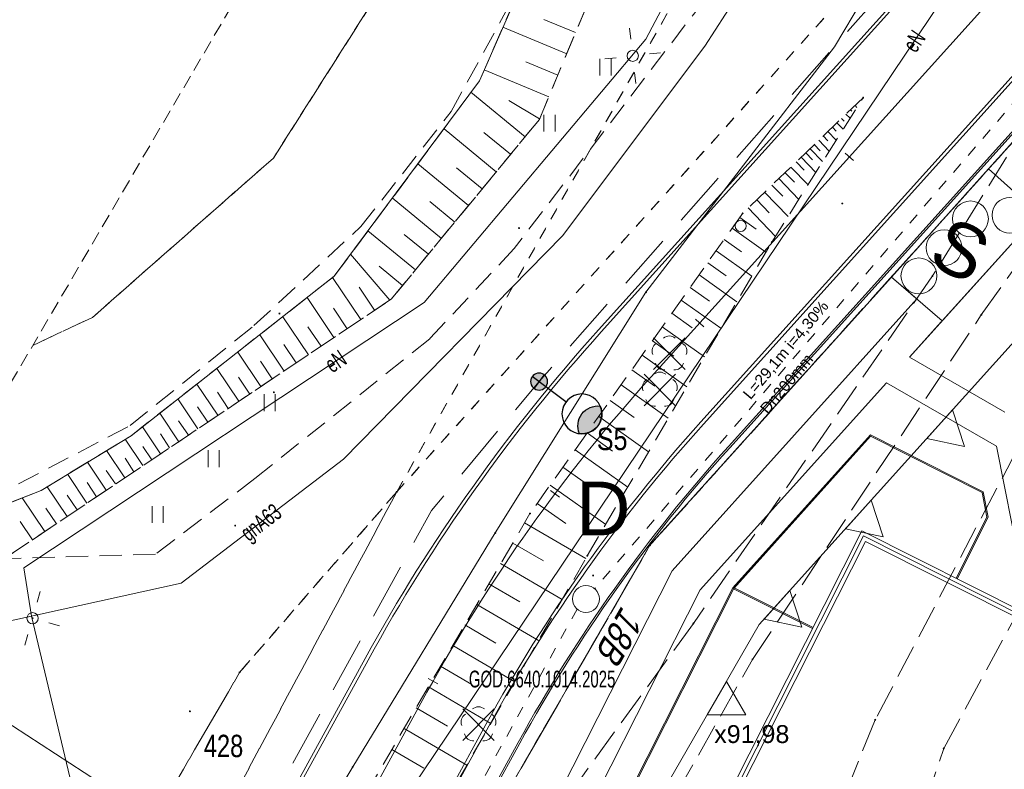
# Model space of a CAD drawing. Header units: metres. Extents: x 6541766 to 6542178, y 5894743 to 5895314.
# Tile 23 of 77: x 6541874 to 6541917, y 5895150 to 5895183. Entities that reach past the tile are written whole.
import ezdxf
from ezdxf.enums import TextEntityAlignment as Align

# ---------------------------------------------------------------- set-up
doc = ezdxf.new("R2010")
doc.units = ezdxf.units.M
for name, pattern in [('0.5_0.5', [1, 0.5, -0.5]), ('1.0_0.5', [1.5, 1, -0.5]), ('1.5_0.5', [2, 1.5, -0.5]), ('2', [0.9, 0.6, -0.3]), ('DASHED', [0.75, 0.5, -0.25]), ('egkk-500', [2, 1.5, -0.5]), ('egug-500', [1, 0.5, -0.5])]:
    doc.linetypes.add(name, pattern=pattern)
for name, color, linetype in [('000 Inne (niezydentyfikowane)', 7, 'Continuous'), ('211-numer działki ewidencyjnej', 7, 'Continuous'), ('217-kontur klasyfikacyjny', 7, 'Continuous'), ('218-kontur użytku gruntowego', 7, 'Continuous'), ('219-działka ewidencyjna', 7, 'Continuous'), ('238-Punkt adresowy', 7, 'Continuous'), ('_dr_krawężnik wystający 15x30', 214, 'Continuous'), ('_rozbiórki', 1, 'Continuous'), ('C-DROGI-SYTUACJA', 7, 'Continuous'), ('inny obiekt sportowy', 7, 'Continuous'), ('jezdnia', 7, 'Continuous'), ('ogrodzenie trwałe', 7, 'Continuous'), ('plac sportowy', 7, 'Continuous'), ('przewód elektroenergetyczny podziemny', 7, 'Continuous'), ('przewód elektroenergetyczny podziemny-Atr1', 7, 'Continuous'), ('przewód gazowy', 7, 'Continuous'), ('przewód gazowy-Atr1', 7, 'Continuous'), ('skarpa nieumocniona', 7, 'Continuous'), ('trawnik', 7, 'Continuous'), ('Zakres', 7, 'Continuous'), ('Zakres-Atr18', 7, 'Continuous')]:
    doc.layers.add(name, color=color, linetype=linetype)
for name, color, linetype, lineweight in [('_dr_obrzeże 8x30', 210, 'Continuous', 30), ('_dr_ścieki kd', 36, 'Continuous', 30), ('A-BALKONY', 7, 'Continuous', 9), ('A-BUDYNKI', 1, 'Continuous', 30), ('A-OPIS', 4, 'Continuous', 20), ('A-OZNACZENIA', 7, 'Continuous', 15), ('A-PZT', 4, 'Continuous', 9), ('A-WIDOK', 8, 'Continuous', 9), ('IE - Kable projektowane', 1, 'DASHED', 20), ('IE - podklad', 8, 'Continuous', 9), ('IE - SŁUP', 1, 'Continuous', 30), ('IE - SŁUP 150W', 1, 'Continuous', 30)]:
    doc.layers.add(name, color=color, linetype=linetype, lineweight=lineweight)
doc.layers.add('A-ZIELŃ - PROJ -B', color=7, linetype='Continuous', lineweight=13, true_color=0x91c200)
doc.styles.add('ARIAL', font='arial.ttf')
doc.styles.add('MtXpl_Arial18', font='arial.ttf', dxfattribs={"height": 0.2})
doc.styles.add('MtXpl_Arial19', font='arial.ttf', dxfattribs={"height": 0.2})
doc.styles.add('MtXpl_Arial45', font='arial.ttf', dxfattribs={"height": 0.2})
doc.styles.add('MtXpl_Arial63', font='arial.ttf', dxfattribs={"height": 0.2})
doc.styles.add('MtXpl_Arial70', font='arial.ttf', dxfattribs={"height": 0.2})
doc.linetypes.add('902-500', pattern='A,3.75,0,[1,ksztalty.shx,S=0.5,R=0,X=0,Y=0],3.75', length=7.5)

# ---------------------------------------------------------------- blocks, each defined once
blk = doc.blocks.new('blok - sanitarne pzt chelmza ng')
at = {"layer": '_dr_ścieki kd', "linetype": '0.5_0.5', "lineweight": 9}
for p, q in [((6542418.155, 5895179.911), (6542399.189, 5895157.884)), ((6542398.406, 5895156.975), (6542384.905, 5895132.556))]:
    blk.add_line(p, q, dxfattribs=at)
at = {"layer": '_dr_ścieki kd', "lineweight": 9}
blk.add_circle((6542398.798, 5895157.429), 0.6, dxfattribs=at)
at = {"layer": '_rozbiórki', "lineweight": 9}
for p, q in [((6542401.823, 5895169.097), (6542403.237, 5895167.683)), ((6542403.237, 5895169.097), (6542401.823, 5895167.683)), ((6542401.393, 5895167.477), (6542402.807, 5895166.063)), ((6542402.807, 5895167.477), (6542401.393, 5895166.063)), ((6542393.293, 5895152.517), (6542394.707, 5895151.103)), ((6542394.707, 5895152.517), (6542393.293, 5895151.103))]:
    blk.add_line(p, q, dxfattribs=at)
at = {"layer": 'przewód elektroenergetyczny podziemny', "color": 1, "linetype": 'Continuous', "lineweight": 9}
for p, q in [((6542401.47, 5895182.45), (6542416.82, 5895211.5)), ((6542389.2, 5895146.27), (6542420.41, 5895192.72)), ((6542391.58, 5895170.69), (6542401.47, 5895182.45)), ((6542373.69, 5895158.82), (6542391.58, 5895170.69)), ((6542374.03, 5895156.66), (6542373.69, 5895158.82)), ((6542376.7, 5895145.43), (6542374.03, 5895156.66)), ((6542366.536, 5895156.059), (6542381.79, 5895146.18))]:
    blk.add_line(p, q, dxfattribs=at)
at = {"layer": 'przewód gazowy', "color": 52, "linetype": 'Continuous', "lineweight": 9}
for p, q in [((6542404.11, 5895182.14), (6542411.1, 5895193.03)), ((6542397.75, 5895173.67), (6542404.11, 5895182.14)), ((6542387.97, 5895163.68), (6542397.75, 5895173.67)), ((6542380.72, 5895158.13), (6542387.97, 5895163.68)), ((6542365.812, 5895154.857), (6542380.72, 5895158.13))]:
    blk.add_line(p, q, dxfattribs=at)
at = {"layer": '_dr_ścieki kd', "linetype": '0.5_0.5', "lineweight": 9}
for s, style, p in [('L=29,1m i=4,30%', 'MtXpl_Arial18', (6542406.15, 5895166.309)), ('Dn200mm', 'MtXpl_Arial19', (6542406.917, 5895165.662))]:
    blk.add_text(s, height=0.5, rotation=49.9893, dxfattribs=dict(at, style=style)).set_placement(p)
at = {"layer": 'przewód elektroenergetyczny podziemny-Atr1', "color": 1, "lineweight": 9, "width": 0.667}
for rotation, p in [(56.103, (6542413.22, 5895182.01)), (56.103, (6542413.22, 5895182.01)), (33.564, (6542387.26, 5895167.82))]:
    blk.add_text('eN', height=0.75, rotation=rotation, dxfattribs=at).set_placement(p, align=Align.MIDDLE_LEFT)
at = {"layer": 'przewód gazowy-Atr1', "color": 40, "lineweight": 9, "width": 0.667}
blk.add_text('gnA63', height=0.75, rotation=37.435, dxfattribs=at).set_placement((6542383.51, 5895160.27), align=Align.MIDDLE_LEFT)
blk = doc.blocks.new('blok - podklad szary rfqfqw')
at = {"color": 8, "lineweight": 9}
for p, q in [((6541917.87, 5895185.315), (6541901.708, 5895167.359)), ((6541891.698, 5895153.257), (6541856.923, 5895089.868))]:
    blk.add_line(p, q, dxfattribs=at)
at = {"color": 8, "linetype": 'Continuous', "lineweight": 9}
for p, q in [((6541900.806, 5895182.455), (6541900.749, 5895182.951)), ((6541901.636, 5895181.794), (6541902.132, 5895181.85)), ((6541899.419, 5895180.829), (6541899.419, 5895181.579)), ((6541900.145, 5895181.625), (6541899.649, 5895181.569)), ((6541899.919, 5895180.829), (6541899.919, 5895181.579)), ((6541900.975, 5895180.964), (6541901.031, 5895180.468)), ((6541896.919, 5895178.329), (6541896.919, 5895179.079)), ((6541897.419, 5895178.329), (6541897.419, 5895179.079)), ((6541884.419, 5895165.829), (6541884.419, 5895166.579)), ((6541884.919, 5895165.829), (6541884.919, 5895166.579)), ((6541881.919, 5895163.329), (6541881.919, 5895164.079)), ((6541882.419, 5895163.329), (6541882.419, 5895164.079)), ((6541879.419, 5895160.829), (6541879.419, 5895161.579)), ((6541879.919, 5895160.829), (6541879.919, 5895161.579)), ((6541874.287, 5895157.29), (6541874.425, 5895157.77)), ((6541874.801, 5895156.362), (6541875.281, 5895156.224)), ((6541873.873, 5895155.848), (6541873.735, 5895155.368))]:
    blk.add_line(p, q, dxfattribs=at)
at = {"color": 8, "linetype": 'ByBlock', "lineweight": 9}
for p, q in [((6541910.749, 5895177.029), (6541910.377, 5895177.364)), ((6541904.059, 5895169.596), (6541903.687, 5895169.931)), ((6541897.616, 5895161.984), (6541897.215, 5895162.284)), ((6541892.191, 5895153.632), (6541891.755, 5895153.876))]:
    blk.add_line(p, q, dxfattribs=at)
at = {"color": 8, "linetype": 'Continuous', "lineweight": 9}
for centre in [(6541900.89, 5895181.71), (6541905.71, 5895174.11), (6541874.08, 5895156.57)]:
    blk.add_circle(centre, 0.25, dxfattribs=at)
for centre, start, end in [((6541902.53, 5895168.79), 49.272, 130.728), ((6541902.15, 5895168.514), 121.308, 202.548), ((6541902.91, 5895168.514), 337.452, 58.692), ((6541902.295, 5895168.066), 193.221, 274.871), ((6541902.765, 5895168.066), 265.129, 346.779), ((6541901.72, 5895166.894), 121.308, 202.548), ((6541902.1, 5895167.17), 49.272, 130.728), ((6541902.48, 5895166.894), 337.452, 58.692), ((6541901.865, 5895166.446), 193.221, 274.871), ((6541902.335, 5895166.446), 265.129, 346.779), ((6541893.62, 5895151.934), 121.308, 202.548), ((6541894, 5895152.21), 49.272, 130.728), ((6541894.38, 5895151.934), 337.452, 58.692), ((6541893.765, 5895151.486), 193.221, 274.871), ((6541894.235, 5895151.486), 265.129, 346.779)]:
    blk.add_arc(centre, 0.4, start, end, dxfattribs=at)
at = {"color": 8, "linetype": 'Continuous', "lineweight": 9, "extrusion": (0, 0, -1)}
for points in [[(-6541911.148, 5895179.808), (-6541911.148, 5895179.872), (-6541911.135, 5895179.84)], [(-6541911.148, 5895179.872), (-6541911.18, 5895179.795), (-6541911.18, 5895179.885)], [(-6541911.148, 5895179.872), (-6541911.148, 5895179.808), (-6541911.18, 5895179.795)], [(-6541911.18, 5895179.885), (-6541911.18, 5895179.795), (-6541911.212, 5895179.808)], [(-6541911.18, 5895179.885), (-6541911.212, 5895179.808), (-6541911.212, 5895179.872)], [(-6541911.212, 5895179.872), (-6541911.212, 5895179.808), (-6541911.225, 5895179.84)], [(-6541910.218, 5895175.078), (-6541910.218, 5895175.142), (-6541910.205, 5895175.11)], [(-6541910.218, 5895175.142), (-6541910.25, 5895175.065), (-6541910.25, 5895175.155)], [(-6541910.218, 5895175.142), (-6541910.218, 5895175.078), (-6541910.25, 5895175.065)], [(-6541910.25, 5895175.155), (-6541910.25, 5895175.065), (-6541910.282, 5895175.078)], [(-6541910.25, 5895175.155), (-6541910.282, 5895175.078), (-6541910.282, 5895175.142)], [(-6541910.282, 5895175.142), (-6541910.282, 5895175.078), (-6541910.295, 5895175.11)], [(-6541905.768, 5895174.638), (-6541905.768, 5895174.702), (-6541905.755, 5895174.67)], [(-6541905.768, 5895174.702), (-6541905.8, 5895174.625), (-6541905.8, 5895174.715)], [(-6541905.768, 5895174.702), (-6541905.768, 5895174.638), (-6541905.8, 5895174.625)], [(-6541905.8, 5895174.715), (-6541905.8, 5895174.625), (-6541905.832, 5895174.638)], [(-6541905.8, 5895174.715), (-6541905.832, 5895174.638), (-6541905.832, 5895174.702)], [(-6541905.832, 5895174.702), (-6541905.832, 5895174.638), (-6541905.845, 5895174.67)], [(-6541895.778, 5895173.978), (-6541895.778, 5895174.042), (-6541895.765, 5895174.01)], [(-6541895.778, 5895174.042), (-6541895.81, 5895173.965), (-6541895.81, 5895174.055)], [(-6541895.778, 5895174.042), (-6541895.778, 5895173.978), (-6541895.81, 5895173.965)], [(-6541895.81, 5895174.055), (-6541895.81, 5895173.965), (-6541895.842, 5895173.978)], [(-6541895.81, 5895174.055), (-6541895.842, 5895173.978), (-6541895.842, 5895174.042)], [(-6541895.842, 5895174.042), (-6541895.842, 5895173.978), (-6541895.855, 5895174.01)], [(-6541907.068, 5895173.348), (-6541907.068, 5895173.412), (-6541907.055, 5895173.38)], [(-6541907.068, 5895173.412), (-6541907.1, 5895173.335), (-6541907.1, 5895173.425)], [(-6541907.068, 5895173.412), (-6541907.068, 5895173.348), (-6541907.1, 5895173.335)], [(-6541907.1, 5895173.425), (-6541907.1, 5895173.335), (-6541907.132, 5895173.348)], [(-6541907.1, 5895173.425), (-6541907.132, 5895173.348), (-6541907.132, 5895173.412)], [(-6541907.132, 5895173.412), (-6541907.132, 5895173.348), (-6541907.145, 5895173.38)], [(-6541914.248, 5895171.838), (-6541914.248, 5895171.902), (-6541914.235, 5895171.87)], [(-6541914.248, 5895171.902), (-6541914.28, 5895171.825), (-6541914.28, 5895171.915)], [(-6541914.248, 5895171.902), (-6541914.248, 5895171.838), (-6541914.28, 5895171.825)], [(-6541914.28, 5895171.915), (-6541914.28, 5895171.825), (-6541914.312, 5895171.838)], [(-6541914.28, 5895171.915), (-6541914.312, 5895171.838), (-6541914.312, 5895171.902)], [(-6541914.312, 5895171.902), (-6541914.312, 5895171.838), (-6541914.325, 5895171.87)], [(-6541901.448, 5895171.108), (-6541901.448, 5895171.172), (-6541901.435, 5895171.14)], [(-6541901.448, 5895171.172), (-6541901.48, 5895171.095), (-6541901.48, 5895171.185)], [(-6541901.448, 5895171.172), (-6541901.448, 5895171.108), (-6541901.48, 5895171.095)], [(-6541901.48, 5895171.185), (-6541901.48, 5895171.095), (-6541901.512, 5895171.108)], [(-6541901.48, 5895171.185), (-6541901.512, 5895171.108), (-6541901.512, 5895171.172)], [(-6541901.512, 5895171.172), (-6541901.512, 5895171.108), (-6541901.525, 5895171.14)], [(-6541885.078, 5895170.158), (-6541885.078, 5895170.222), (-6541885.065, 5895170.19)], [(-6541885.078, 5895170.222), (-6541885.11, 5895170.145), (-6541885.11, 5895170.235)], [(-6541885.078, 5895170.222), (-6541885.078, 5895170.158), (-6541885.11, 5895170.145)], [(-6541885.11, 5895170.235), (-6541885.11, 5895170.145), (-6541885.142, 5895170.158)], [(-6541885.11, 5895170.235), (-6541885.142, 5895170.158), (-6541885.142, 5895170.222)], [(-6541885.142, 5895170.222), (-6541885.142, 5895170.158), (-6541885.155, 5895170.19)], [(-6541916.428, 5895170.098), (-6541916.428, 5895170.162), (-6541916.415, 5895170.13)], [(-6541916.428, 5895170.162), (-6541916.46, 5895170.085), (-6541916.46, 5895170.175)], [(-6541916.428, 5895170.162), (-6541916.428, 5895170.098), (-6541916.46, 5895170.085)], [(-6541916.46, 5895170.175), (-6541916.46, 5895170.085), (-6541916.492, 5895170.098)], [(-6541916.46, 5895170.175), (-6541916.492, 5895170.098), (-6541916.492, 5895170.162)], [(-6541916.492, 5895170.162), (-6541916.492, 5895170.098), (-6541916.505, 5895170.13)], [(-6541902.495, 5895168.355), (-6541902.495, 5895168.425), (-6541902.48, 5895168.39)], [(-6541902.495, 5895168.425), (-6541902.53, 5895168.34), (-6541902.53, 5895168.44)], [(-6541902.495, 5895168.425), (-6541902.495, 5895168.355), (-6541902.53, 5895168.34)], [(-6541902.53, 5895168.44), (-6541902.53, 5895168.34), (-6541902.565, 5895168.355)], [(-6541902.53, 5895168.44), (-6541902.565, 5895168.355), (-6541902.565, 5895168.425)], [(-6541902.565, 5895168.425), (-6541902.565, 5895168.355), (-6541902.58, 5895168.39)], [(-6541902.065, 5895166.735), (-6541902.065, 5895166.805), (-6541902.05, 5895166.77)], [(-6541902.065, 5895166.805), (-6541902.1, 5895166.72), (-6541902.1, 5895166.82)], [(-6541902.065, 5895166.805), (-6541902.065, 5895166.735), (-6541902.1, 5895166.72)], [(-6541902.1, 5895166.82), (-6541902.1, 5895166.72), (-6541902.135, 5895166.735)], [(-6541902.1, 5895166.82), (-6541902.135, 5895166.735), (-6541902.135, 5895166.805)], [(-6541902.135, 5895166.805), (-6541902.135, 5895166.735), (-6541902.15, 5895166.77)], [(-6541884.828, 5895166.638), (-6541884.828, 5895166.702), (-6541884.815, 5895166.67)], [(-6541884.828, 5895166.702), (-6541884.86, 5895166.625), (-6541884.86, 5895166.715)], [(-6541884.828, 5895166.702), (-6541884.828, 5895166.638), (-6541884.86, 5895166.625)], [(-6541884.86, 5895166.715), (-6541884.86, 5895166.625), (-6541884.892, 5895166.638)], [(-6541884.86, 5895166.715), (-6541884.892, 5895166.638), (-6541884.892, 5895166.702)], [(-6541884.892, 5895166.702), (-6541884.892, 5895166.638), (-6541884.905, 5895166.67)], [(-6541890.318, 5895162.188), (-6541890.318, 5895162.252), (-6541890.305, 5895162.22)], [(-6541890.318, 5895162.252), (-6541890.35, 5895162.175), (-6541890.35, 5895162.265)], [(-6541890.318, 5895162.252), (-6541890.318, 5895162.188), (-6541890.35, 5895162.175)], [(-6541890.35, 5895162.265), (-6541890.35, 5895162.175), (-6541890.382, 5895162.188)], [(-6541890.35, 5895162.265), (-6541890.382, 5895162.188), (-6541890.382, 5895162.252)], [(-6541890.382, 5895162.252), (-6541890.382, 5895162.188), (-6541890.395, 5895162.22)], [(-6541896.268, 5895161.218), (-6541896.268, 5895161.282), (-6541896.255, 5895161.25)], [(-6541896.268, 5895161.282), (-6541896.3, 5895161.205), (-6541896.3, 5895161.295)], [(-6541896.268, 5895161.282), (-6541896.268, 5895161.218), (-6541896.3, 5895161.205)], [(-6541896.3, 5895161.295), (-6541896.3, 5895161.205), (-6541896.332, 5895161.218)], [(-6541896.3, 5895161.295), (-6541896.332, 5895161.218), (-6541896.332, 5895161.282)], [(-6541896.332, 5895161.282), (-6541896.332, 5895161.218), (-6541896.345, 5895161.25)], [(-6541883.098, 5895160.678), (-6541883.098, 5895160.742), (-6541883.085, 5895160.71)], [(-6541883.098, 5895160.742), (-6541883.13, 5895160.665), (-6541883.13, 5895160.755)], [(-6541883.098, 5895160.742), (-6541883.098, 5895160.678), (-6541883.13, 5895160.665)], [(-6541883.13, 5895160.755), (-6541883.13, 5895160.665), (-6541883.162, 5895160.678)], [(-6541883.13, 5895160.755), (-6541883.162, 5895160.678), (-6541883.162, 5895160.742)], [(-6541883.162, 5895160.742), (-6541883.162, 5895160.678), (-6541883.175, 5895160.71)], [(-6541894.718, 5895160.348), (-6541894.718, 5895160.412), (-6541894.705, 5895160.38)], [(-6541894.718, 5895160.412), (-6541894.75, 5895160.335), (-6541894.75, 5895160.425)], [(-6541894.718, 5895160.412), (-6541894.718, 5895160.348), (-6541894.75, 5895160.335)], [(-6541894.75, 5895160.425), (-6541894.75, 5895160.335), (-6541894.782, 5895160.348)], [(-6541894.75, 5895160.425), (-6541894.782, 5895160.348), (-6541894.782, 5895160.412)], [(-6541894.782, 5895160.412), (-6541894.782, 5895160.348), (-6541894.795, 5895160.38)], [(-6541901.628, 5895159.798), (-6541901.628, 5895159.862), (-6541901.615, 5895159.83)], [(-6541901.628, 5895159.862), (-6541901.66, 5895159.785), (-6541901.66, 5895159.875)], [(-6541901.628, 5895159.862), (-6541901.628, 5895159.798), (-6541901.66, 5895159.785)], [(-6541901.66, 5895159.875), (-6541901.66, 5895159.785), (-6541901.692, 5895159.798)], [(-6541901.66, 5895159.875), (-6541901.692, 5895159.798), (-6541901.692, 5895159.862)], [(-6541901.692, 5895159.862), (-6541901.692, 5895159.798), (-6541901.705, 5895159.83)], [(-6541898.828, 5895159.328), (-6541898.828, 5895159.392), (-6541898.815, 5895159.36)], [(-6541898.828, 5895159.392), (-6541898.86, 5895159.315), (-6541898.86, 5895159.405)], [(-6541898.828, 5895159.392), (-6541898.828, 5895159.328), (-6541898.86, 5895159.315)], [(-6541898.86, 5895159.405), (-6541898.86, 5895159.315), (-6541898.892, 5895159.328)], [(-6541898.86, 5895159.405), (-6541898.892, 5895159.328), (-6541898.892, 5895159.392)], [(-6541898.892, 5895159.392), (-6541898.892, 5895159.328), (-6541898.905, 5895159.36)], [(-6541899.088, 5895158.448), (-6541899.088, 5895158.512), (-6541899.075, 5895158.48)], [(-6541899.088, 5895158.512), (-6541899.12, 5895158.435), (-6541899.12, 5895158.525)], [(-6541899.088, 5895158.512), (-6541899.088, 5895158.448), (-6541899.12, 5895158.435)], [(-6541899.12, 5895158.525), (-6541899.12, 5895158.435), (-6541899.152, 5895158.448)], [(-6541899.12, 5895158.525), (-6541899.152, 5895158.448), (-6541899.152, 5895158.512)], [(-6541899.152, 5895158.512), (-6541899.152, 5895158.448), (-6541899.165, 5895158.48)], [(-6541874.048, 5895156.538), (-6541874.048, 5895156.602), (-6541874.035, 5895156.57)], [(-6541874.048, 5895156.602), (-6541874.08, 5895156.525), (-6541874.08, 5895156.615)], [(-6541874.048, 5895156.602), (-6541874.048, 5895156.538), (-6541874.08, 5895156.525)], [(-6541874.08, 5895156.615), (-6541874.08, 5895156.525), (-6541874.112, 5895156.538)], [(-6541874.08, 5895156.615), (-6541874.112, 5895156.538), (-6541874.112, 5895156.602)], [(-6541874.112, 5895156.602), (-6541874.112, 5895156.538), (-6541874.125, 5895156.57)], [(-6541903.568, 5895156.308), (-6541903.568, 5895156.372), (-6541903.555, 5895156.34)], [(-6541903.568, 5895156.372), (-6541903.6, 5895156.295), (-6541903.6, 5895156.385)], [(-6541903.568, 5895156.372), (-6541903.568, 5895156.308), (-6541903.6, 5895156.295)], [(-6541903.6, 5895156.385), (-6541903.6, 5895156.295), (-6541903.632, 5895156.308)], [(-6541903.6, 5895156.385), (-6541903.632, 5895156.308), (-6541903.632, 5895156.372)], [(-6541903.632, 5895156.372), (-6541903.632, 5895156.308), (-6541903.645, 5895156.34)], [(-6541906.208, 5895154.698), (-6541906.208, 5895154.762), (-6541906.195, 5895154.73)], [(-6541906.208, 5895154.762), (-6541906.24, 5895154.685), (-6541906.24, 5895154.775)], [(-6541906.208, 5895154.762), (-6541906.208, 5895154.698), (-6541906.24, 5895154.685)], [(-6541906.24, 5895154.775), (-6541906.24, 5895154.685), (-6541906.272, 5895154.698)], [(-6541906.24, 5895154.775), (-6541906.272, 5895154.698), (-6541906.272, 5895154.762)], [(-6541906.272, 5895154.762), (-6541906.272, 5895154.698), (-6541906.285, 5895154.73)], [(-6541883.298, 5895154.118), (-6541883.298, 5895154.182), (-6541883.285, 5895154.15)], [(-6541883.298, 5895154.182), (-6541883.33, 5895154.105), (-6541883.33, 5895154.195)], [(-6541883.298, 5895154.182), (-6541883.298, 5895154.118), (-6541883.33, 5895154.105)], [(-6541883.33, 5895154.195), (-6541883.33, 5895154.105), (-6541883.362, 5895154.118)], [(-6541883.33, 5895154.195), (-6541883.362, 5895154.118), (-6541883.362, 5895154.182)], [(-6541883.362, 5895154.182), (-6541883.362, 5895154.118), (-6541883.375, 5895154.15)], [(-6541881.078, 5895152.378), (-6541881.078, 5895152.442), (-6541881.065, 5895152.41)], [(-6541881.078, 5895152.442), (-6541881.11, 5895152.365), (-6541881.11, 5895152.455)], [(-6541881.078, 5895152.442), (-6541881.078, 5895152.378), (-6541881.11, 5895152.365)], [(-6541881.11, 5895152.455), (-6541881.11, 5895152.365), (-6541881.142, 5895152.378)], [(-6541881.11, 5895152.455), (-6541881.142, 5895152.378), (-6541881.142, 5895152.442)], [(-6541881.142, 5895152.442), (-6541881.142, 5895152.378), (-6541881.155, 5895152.41)], [(-6541893.965, 5895151.775), (-6541893.965, 5895151.845), (-6541893.95, 5895151.81)], [(-6541893.965, 5895151.845), (-6541894, 5895151.76), (-6541894, 5895151.86)], [(-6541893.965, 5895151.845), (-6541893.965, 5895151.775), (-6541894, 5895151.76)], [(-6541894, 5895151.86), (-6541894, 5895151.76), (-6541894.035, 5895151.775)], [(-6541894, 5895151.86), (-6541894.035, 5895151.775), (-6541894.035, 5895151.845)], [(-6541894.035, 5895151.845), (-6541894.035, 5895151.775), (-6541894.05, 5895151.81)], [(-6541911.688, 5895151.998), (-6541911.688, 5895152.062), (-6541911.675, 5895152.03)], [(-6541911.688, 5895152.062), (-6541911.72, 5895151.985), (-6541911.72, 5895152.075)], [(-6541911.688, 5895152.062), (-6541911.688, 5895151.998), (-6541911.72, 5895151.985)], [(-6541911.72, 5895152.075), (-6541911.72, 5895151.985), (-6541911.752, 5895151.998)], [(-6541911.72, 5895152.075), (-6541911.752, 5895151.998), (-6541911.752, 5895152.062)], [(-6541911.752, 5895152.062), (-6541911.752, 5895151.998), (-6541911.765, 5895152.03)], [(-6541914.748, 5895150.718), (-6541914.748, 5895150.782), (-6541914.735, 5895150.75)], [(-6541914.748, 5895150.782), (-6541914.78, 5895150.705), (-6541914.78, 5895150.795)], [(-6541914.748, 5895150.782), (-6541914.748, 5895150.718), (-6541914.78, 5895150.705)], [(-6541914.78, 5895150.795), (-6541914.78, 5895150.705), (-6541914.812, 5895150.718)], [(-6541914.78, 5895150.795), (-6541914.812, 5895150.718), (-6541914.812, 5895150.782)], [(-6541914.812, 5895150.782), (-6541914.812, 5895150.718), (-6541914.825, 5895150.75)], [(-6541888.348, 5895149.888), (-6541888.348, 5895149.952), (-6541888.335, 5895149.92)], [(-6541888.348, 5895149.952), (-6541888.38, 5895149.875), (-6541888.38, 5895149.965)], [(-6541888.348, 5895149.952), (-6541888.348, 5895149.888), (-6541888.38, 5895149.875)], [(-6541888.38, 5895149.965), (-6541888.38, 5895149.875), (-6541888.412, 5895149.888)], [(-6541888.38, 5895149.965), (-6541888.412, 5895149.888), (-6541888.412, 5895149.952)], [(-6541888.412, 5895149.952), (-6541888.412, 5895149.888), (-6541888.425, 5895149.92)]]:
    blk.add_solid(points, dxfattribs=at)
at = {"layer": '000 Inne (niezydentyfikowane)', "color": 8, "linetype": 'Continuous', "lineweight": 9}
for p, q in [((6541898.34, 5895182.75), (6541896.92, 5895183.34)), ((6541897.94, 5895181.8), (6541895.09, 5895182.99)), ((6541897.54, 5895180.84), (6541896.11, 5895181.44)), ((6541897.14, 5895179.87), (6541894.25, 5895181.08)), ((6541896.08, 5895178.09), (6541893.66, 5895180.08)), ((6541896.73, 5895178.9), (6541895.36, 5895179.71)), ((6541910.41, 5895179.1), (6541910.6, 5895178.92)), ((6541910.62, 5895179.3), (6541910.68, 5895179.23)), ((6541910.82, 5895179.49), (6541910.9, 5895179.4)), ((6541910.01, 5895178.72), (6541910.29, 5895178.43)), ((6541910.21, 5895178.91), (6541910.33, 5895178.79)), ((6541894.79, 5895176.53), (6541892.46, 5895178.45)), ((6541895.43, 5895177.31), (6541894.24, 5895178.28)), ((6541909.6, 5895178.33), (6541909.98, 5895177.94)), ((6541909.81, 5895178.52), (6541909.97, 5895178.35)), ((6541909.2, 5895177.94), (6541909.67, 5895177.45)), ((6541909.4, 5895178.13), (6541909.61, 5895177.91)), ((6541908.62, 5895177.38), (6541908.92, 5895177.06)), ((6541908.81, 5895177.56), (6541909.37, 5895176.98)), ((6541909, 5895177.74), (6541909.26, 5895177.47)), ((6541893.55, 5895175.02), (6541891.29, 5895176.88)), ((6541908.19, 5895176.97), (6541908.55, 5895176.6)), ((6541908.41, 5895177.18), (6541909.07, 5895176.5)), ((6541894.17, 5895175.77), (6541893.02, 5895176.71)), ((6541907.69, 5895176.49), (6541908.11, 5895176.06)), ((6541907.95, 5895176.74), (6541908.72, 5895175.94)), ((6541907.41, 5895176.22), (6541908.31, 5895175.29)), ((6541906.78, 5895175.61), (6541907.83, 5895174.53)), ((6541907.11, 5895175.93), (6541907.59, 5895175.43)), ((6541892.34, 5895173.55), (6541890.15, 5895175.36)), ((6541892.94, 5895174.28), (6541891.83, 5895175.2)), ((6541906.43, 5895175.27), (6541906.99, 5895174.69)), ((6541906.05, 5895174.91), (6541907.26, 5895173.64)), ((6541905.67, 5895174.48), (6541906.4, 5895173.96)), ((6541891.18, 5895172.14), (6541889.06, 5895173.88)), ((6541905.33, 5895174), (6541906.84, 5895172.93)), ((6541891.76, 5895172.84), (6541890.68, 5895173.73)), ((6541904.97, 5895173.5), (6541905.75, 5895172.95)), ((6541904.61, 5895172.99), (6541906.21, 5895171.86)), ((6541890.04, 5895170.79), (6541888.29, 5895172.85)), ((6541890.61, 5895171.45), (6541889.57, 5895172.31)), ((6541904.24, 5895172.46), (6541905.06, 5895171.88)), ((6541888.74, 5895169.92), (6541887.48, 5895171.8)), ((6541903.85, 5895171.92), (6541905.54, 5895170.72)), ((6541889.36, 5895170.34), (6541888.67, 5895171.37)), ((6541903.46, 5895171.36), (6541904.32, 5895170.75)), ((6541887.54, 5895169.12), (6541886.34, 5895170.91)), ((6541903.05, 5895170.79), (6541904.83, 5895169.53)), ((6541888.14, 5895169.51), (6541887.52, 5895170.43)), ((6541886.4, 5895168.35), (6541885.26, 5895170.05)), ((6541902.64, 5895170.2), (6541903.55, 5895169.55)), ((6541886.97, 5895168.73), (6541886.38, 5895169.6)), ((6541902.21, 5895169.59), (6541904.09, 5895168.26)), ((6541885.32, 5895167.62), (6541884.23, 5895169.24)), ((6541901.77, 5895168.97), (6541902.73, 5895168.29)), ((6541885.85, 5895167.98), (6541885.3, 5895168.81)), ((6541884.28, 5895166.93), (6541883.25, 5895168.47)), ((6541901.31, 5895168.33), (6541903.3, 5895166.92)), ((6541883.3, 5895166.27), (6541882.31, 5895167.74)), ((6541884.79, 5895167.27), (6541884.26, 5895168.06)), ((6541900.85, 5895167.67), (6541901.87, 5895166.95)), ((6541883.79, 5895166.59), (6541883.28, 5895167.35)), ((6541882.36, 5895165.64), (6541881.42, 5895167.04)), ((6541900.37, 5895167), (6541902.47, 5895165.51)), ((6541881.47, 5895165.04), (6541880.57, 5895166.37)), ((6541882.82, 5895165.95), (6541882.34, 5895166.67)), ((6541881.91, 5895165.33), (6541881.45, 5895166.02)), ((6541899.88, 5895166.3), (6541900.96, 5895165.54)), ((6541880.61, 5895164.46), (6541879.76, 5895165.74)), ((6541899.37, 5895165.59), (6541901.59, 5895164.01)), ((6541879.8, 5895163.92), (6541878.99, 5895165.13)), ((6541881.04, 5895164.75), (6541880.6, 5895165.4)), ((6541879.01, 5895163.39), (6541878.22, 5895164.57)), ((6541880.2, 5895164.19), (6541879.79, 5895164.81)), ((6541898.85, 5895164.85), (6541899.99, 5895164.04)), ((6541879.41, 5895163.65), (6541879.01, 5895164.24)), ((6541878.2, 5895162.84), (6541877.39, 5895164.06)), ((6541878.61, 5895163.12), (6541878.21, 5895163.72)), ((6541898.32, 5895164.1), (6541900.67, 5895162.43)), ((6541877.37, 5895162.29), (6541876.53, 5895163.54)), ((6541897.77, 5895163.32), (6541898.97, 5895162.47)), ((6541876.51, 5895161.71), (6541875.65, 5895163)), ((6541877.79, 5895162.57), (6541877.37, 5895163.18)), ((6541875.62, 5895161.11), (6541874.73, 5895162.44)), ((6541876.94, 5895162), (6541876.52, 5895162.63)), ((6541897.2, 5895162.52), (6541899.69, 5895160.76)), ((6541874.63, 5895160.45), (6541873.62, 5895161.95)), ((6541876.07, 5895161.41), (6541875.63, 5895162.07)), ((6541875.15, 5895160.79), (6541874.68, 5895161.49)), ((6541896.62, 5895161.7), (6541897.9, 5895160.8)), ((6541874.08, 5895160.07), (6541873.53, 5895160.89)), ((6541896.06, 5895160.84), (6541898.79, 5895159.24)), ((6541895.53, 5895159.93), (6541896.9, 5895159.13)), ((6541894.99, 5895159.02), (6541897.74, 5895157.41)), ((6541894.46, 5895158.1), (6541895.84, 5895157.3)), ((6541893.92, 5895157.19), (6541896.68, 5895155.57)), ((6541893.39, 5895156.27), (6541894.77, 5895155.46)), ((6541892.85, 5895155.35), (6541895.62, 5895153.72)), ((6541892.31, 5895154.42), (6541893.7, 5895153.61)), ((6541891.76, 5895153.5), (6541894.55, 5895151.87)), ((6541891.22, 5895152.57), (6541892.62, 5895151.75)), ((6541890.68, 5895151.64), (6541893.48, 5895150)), ((6541890.13, 5895150.7), (6541891.56, 5895149.87))]:
    blk.add_line(p, q, dxfattribs=at)
at = {"layer": '217-kontur klasyfikacyjny', "color": 8, "linetype": 'egkk-500', "lineweight": 9}
for p, q in [((6541921.87, 5895182.31), (6541901.66, 5895159.83)), ((6541901.66, 5895159.83), (6541885.03, 5895131.05))]:
    blk.add_line(p, q, dxfattribs=at)
at = {"layer": '218-kontur użytku gruntowego', "color": 8, "linetype": 'egug-500', "lineweight": 9}
for p, q in [((6541890.35, 5895162.22), (6541918.16, 5895211.46)), ((6541918.16, 5895211.46), (6541890.35, 5895162.22)), ((6541909.41, 5895183.37), (6541890.35, 5895162.22)), ((6541890.35, 5895162.22), (6541909.41, 5895183.37)), ((6541901.66, 5895159.83), (6541921.87, 5895182.31)), ((6541921.87, 5895182.31), (6541901.66, 5895159.83)), ((6541890.35, 5895162.22), (6541881.39, 5895145.46)), ((6541881.39, 5895145.46), (6541890.35, 5895162.22)), ((6541883.33, 5895154.15), (6541890.35, 5895162.22)), ((6541890.35, 5895162.22), (6541883.33, 5895154.15)), ((6541885.03, 5895131.05), (6541901.66, 5895159.83)), ((6541901.66, 5895159.83), (6541885.03, 5895131.05)), ((6541879.31, 5895147.23), (6541883.33, 5895154.15)), ((6541883.33, 5895154.15), (6541879.31, 5895147.23))]:
    blk.add_line(p, q, dxfattribs=at)
at = {"layer": '219-działka ewidencyjna', "color": 8, "linetype": '0.5_0.5', "lineweight": 9}
for p, q in [((6541918.16, 5895211.46), (6541890.35, 5895162.22)), ((6541890.35, 5895162.22), (6541913.87, 5895188.32)), ((6541901.66, 5895159.83), (6541921.87, 5895182.31)), ((6541890.35, 5895162.22), (6541881.39, 5895145.46)), ((6541890.35, 5895162.22), (6541883.33, 5895154.15)), ((6541885.03, 5895131.05), (6541901.66, 5895159.83)), ((6541883.33, 5895154.15), (6541879.31, 5895147.23))]:
    blk.add_line(p, q, dxfattribs=at)
at = {"layer": '_dr_krawężnik wystający 15x30', "color": 8, "lineweight": 9}
for p, q in [((6541915.424, 5895187.306), (6541899.367, 5895169.466)), ((6541915.54, 5895187.211), (6541899.478, 5895169.366)), ((6541903.938, 5895165.352), (6541920.2, 5895183.419)), ((6541904.049, 5895165.251), (6541920.316, 5895183.324)), ((6541888.937, 5895154.772), (6541854.23, 5895091.508)), ((6541889.068, 5895154.7), (6541854.358, 5895091.43)), ((6541859.488, 5895088.307), (6541894.328, 5895151.814)), ((6541894.328, 5895151.814), (6541894.328, 5895151.814)), ((6541859.617, 5895088.229), (6541894.46, 5895151.742))]:
    blk.add_line(p, q, dxfattribs=at)
for radius in [78.15, 78, 72, 71.85]:
    blk.add_arc((6541957.453, 5895117.184), radius, 138.01071, 151.25096, dxfattribs=at)
at = {"layer": '_dr_obrzeże 8x30', "color": 8, "lineweight": 9}
for p, q in [((6541905.164, 5895164.248), (6541921.481, 5895182.376)), ((6541905.224, 5895164.194), (6541921.543, 5895182.326)), ((6541860.899, 5895087.448), (6541895.775, 5895151.021)), ((6541860.968, 5895087.406), (6541895.845, 5895150.982))]:
    blk.add_line(p, q, dxfattribs=at)
for radius in [70.35, 70.27]:
    blk.add_arc((6541957.453, 5895117.184), radius, 138.01071, 151.25096, dxfattribs=at)
at = {"layer": 'A-BALKONY', "color": 8, "lineweight": 9}
for p, q in [((6541905.361, 5895157.93), (6541911.506, 5895164.765)), ((6541905.403, 5895157.901), (6541911.517, 5895164.703)), ((6541911.506, 5895164.765), (6541916.541, 5895162.225)), ((6541911.517, 5895164.703), (6541916.497, 5895162.191)), ((6541916.497, 5895162.191), (6541916.712, 5895161.094)), ((6541916.541, 5895162.225), (6541916.765, 5895161.087)), ((6541916.712, 5895161.094), (6541915.331, 5895158.355)), ((6541916.765, 5895161.087), (6541915.376, 5895158.333)), ((6541900.114, 5895147.528), (6541905.361, 5895157.93)), ((6541900.181, 5895147.55), (6541905.403, 5895157.901)), ((6541908.921, 5895156.106), (6541905.394, 5895157.885)), ((6541908.943, 5895156.151), (6541905.424, 5895157.926))]:
    blk.add_line(p, q, dxfattribs=at)
at = {"layer": 'A-BUDYNKI', "color": 8, "lineweight": 9}
for p, q in [((6541916.786, 5895176.655), (6541912.441, 5895171.821)), ((6541919.017, 5895174.649), (6541916.786, 5895176.655)), ((6541914.716, 5895169.866), (6541919.017, 5895174.649)), ((6541912.441, 5895171.821), (6541914.716, 5895169.866)), ((6541905.037, 5895148.406), (6541911.126, 5895160.477)), ((6541905.265, 5895148.481), (6541911.201, 5895160.248)), ((6541911.126, 5895160.477), (6541920.947, 5895155.523)), ((6541911.201, 5895160.248), (6541921.022, 5895155.294)), ((6541905.507, 5895148.561), (6541911.28, 5895160.006)), ((6541911.28, 5895160.006), (6541921.102, 5895155.052))]:
    blk.add_line(p, q, dxfattribs=at)
at = {"layer": 'A-OZNACZENIA', "color": 8, "linetype": 'DASHED', "lineweight": 9, "ltscale": 5}
for p, q in [((6541901.66, 5895159.83), (6541921.87, 5895182.31)), ((6541885.03, 5895131.05), (6541901.66, 5895159.83))]:
    blk.add_line(p, q, dxfattribs=at)
at = {"layer": 'A-OZNACZENIA', "color": 8, "lineweight": 9}
for p, q in [((6541906.541, 5895156.285), (6541926.508, 5895178.494)), ((6541906.541, 5895156.285), (6541926.508, 5895178.494)), ((6541890.274, 5895128.132), (6541906.541, 5895156.285)), ((6541890.274, 5895128.132), (6541906.541, 5895156.285))]:
    blk.add_line(p, q, dxfattribs=at)
for points in [[(6541915.712, 5895164.252), (6541914.025, 5895164.609), (6541915.178, 5895165.892)], [(6541912.077, 5895160.21), (6541910.391, 5895160.567), (6541911.543, 5895161.849)], [(6541908.443, 5895156.167), (6541906.756, 5895156.524), (6541907.909, 5895157.807)], [(6541905.934, 5895152.25), (6541904.21, 5895152.251), (6541905.073, 5895153.743)]]:
    blk.add_lwpolyline(points, close=True, dxfattribs=at)
at = {"layer": 'A-PZT', "color": 8, "lineweight": 9}
for p, q in [((6541902.657, 5895158.695), (6541913.578, 5895170.844)), ((6541914.672, 5895169.816), (6541913.249, 5895168.234)), ((6541913.249, 5895168.234), (6541917.505, 5895165.787)), ((6541903.905, 5895157.84), (6541912.224, 5895167.093)), ((6541912.224, 5895167.093), (6541917.144, 5895164.265)), ((6541917.144, 5895164.265), (6541918.193, 5895158.928)), ((6541896.417, 5895146.375), (6541902.657, 5895158.695)), ((6541897.755, 5895145.697), (6541903.905, 5895157.84))]:
    blk.add_line(p, q, dxfattribs=at)
at = {"layer": 'A-WIDOK', "color": 8, "lineweight": 9}
for centre in [(6541915.974, 5895174.422), (6541917.74, 5895174.584), (6541914.798, 5895173.134), (6541913.672, 5895171.874)]:
    blk.add_circle(centre, 0.8, dxfattribs=at)
at = {"layer": 'A-ZIELŃ - PROJ -B', "color": 8, "lineweight": 9}
for p, q in [((6541916.786, 5895176.655), (6541921.87, 5895182.31)), ((6541919.017, 5895174.649), (6541916.786, 5895176.655)), ((6541913.249, 5895168.234), (6541919.017, 5895174.649)), ((6541912.441, 5895171.821), (6541901.66, 5895159.83)), ((6541913.578, 5895170.844), (6541912.441, 5895171.821)), ((6541902.657, 5895158.695), (6541913.578, 5895170.844)), ((6541917.505, 5895165.787), (6541913.249, 5895168.234)), ((6541912.224, 5895167.093), (6541903.905, 5895157.84)), ((6541917.144, 5895164.265), (6541912.224, 5895167.093)), ((6541918.193, 5895158.928), (6541917.144, 5895164.265)), ((6541905.037, 5895148.406), (6541911.126, 5895160.477)), ((6541911.126, 5895160.477), (6541920.947, 5895155.523)), ((6541901.66, 5895159.83), (6541894.456, 5895147.363)), ((6541896.417, 5895146.375), (6541902.657, 5895158.695)), ((6541903.905, 5895157.84), (6541897.756, 5895145.699))]:
    blk.add_line(p, q, dxfattribs=at)
at = {"layer": 'C-DROGI-SYTUACJA', "color": 8, "lineweight": 9}
blk.add_lwpolyline([(6541901.708, 5895167.359, 0.057836), (6541891.698, 5895153.257)], format="xyb", dxfattribs=at)
at = {"layer": 'inny obiekt sportowy', "color": 8, "linetype": '1.0_0.5', "lineweight": 9}
for p, q in [((6541890.61, 5895186.23), (6541884.84, 5895177.14)), ((6541892.78, 5895179.22), (6541895.91, 5895184.95)), ((6541888.75, 5895174.08), (6541892.78, 5895179.22)), ((6541884.84, 5895177.14), (6541876.76, 5895170.02)), ((6541883.97, 5895169.65), (6541888.75, 5895174.08)), ((6541876.76, 5895170.02), (6541874.09, 5895168.765)), ((6541878.44, 5895165.18), (6541883.97, 5895169.65)), ((6541872.13, 5895161.89), (6541878.44, 5895165.18))]:
    blk.add_line(p, q, dxfattribs=at)
at = {"layer": 'jezdnia', "color": 8, "linetype": '1.5_0.5', "lineweight": 9}
for p, q in [((6541922.88, 5895185.66), (6541914.28, 5895171.87)), ((6541916.46, 5895170.13), (6541926.26, 5895183.96)), ((6541914.28, 5895171.87), (6541903.6, 5895156.34)), ((6541906.24, 5895154.73), (6541916.46, 5895170.13)), ((6541919.94, 5895167.69), (6541911.72, 5895152.03)), ((6541914.78, 5895150.75), (6541922.88, 5895165.64)), ((6541903.6, 5895156.34), (6541893.61, 5895142.57)), ((6541897.91, 5895140.01), (6541906.24, 5895154.73)), ((6541911.72, 5895152.03), (6541905.5, 5895136.66)), ((6541909.46, 5895135.02), (6541914.78, 5895150.75))]:
    blk.add_line(p, q, dxfattribs=at)
at = {"layer": 'ogrodzenie trwałe', "color": 8, "linetype": '902-500', "lineweight": 9}
for p, q in [((6541900.52, 5895195.39), (6541894.04, 5895180.59)), ((6541909.9, 5895182.11), (6541917.22, 5895194.42)), ((6541901.48, 5895171.14), (6541909.9, 5895182.11)), ((6541894.04, 5895180.59), (6541887.56, 5895171.86)), ((6541887.56, 5895171.86), (6541878.48, 5895164.73)), ((6541894.75, 5895160.38), (6541901.48, 5895171.14)), ((6541878.48, 5895164.73), (6541874.47, 5895162.28)), ((6541874.47, 5895162.28), (6541868.997, 5895160.145)), ((6541888.38, 5895149.92), (6541894.75, 5895160.38)), ((6541873.86, 5895125.73), (6541888.38, 5895149.92))]:
    blk.add_line(p, q, dxfattribs=at)
at = {"layer": 'plac sportowy', "color": 8, "linetype": '1.0_0.5', "lineweight": 9}
for p, q in [((6541884.84, 5895177.14), (6541890.61, 5895186.23)), ((6541876.76, 5895170.02), (6541884.84, 5895177.14)), ((6541874.09, 5895168.765), (6541876.76, 5895170.02))]:
    blk.add_line(p, q, dxfattribs=at)
at = {"layer": 'skarpa nieumocniona', "color": 8, "linetype": '1.0_0.5', "lineweight": 9}
for p, q in [((6541894.04, 5895180.59), (6541900.52, 5895195.39)), ((6541903.45, 5895195.03), (6541896.72, 5895178.87)), ((6541887.56, 5895171.86), (6541894.04, 5895180.59)), ((6541911.18, 5895179.84), (6541905.8, 5895174.67)), ((6541911.18, 5895179.84), (6541905.8, 5895174.67)), ((6541907.1, 5895173.38), (6541911.18, 5895179.84)), ((6541907.1, 5895173.38), (6541911.18, 5895179.84)), ((6541896.72, 5895178.87), (6541890.11, 5895170.84)), ((6541905.8, 5895174.67), (6541896.3, 5895161.25)), ((6541905.8, 5895174.67), (6541896.3, 5895161.25)), ((6541898.86, 5895159.36), (6541907.1, 5895173.38)), ((6541898.86, 5895159.36), (6541907.1, 5895173.38)), ((6541878.48, 5895164.73), (6541887.56, 5895171.86)), ((6541890.11, 5895170.84), (6541872.82, 5895159.23)), ((6541874.47, 5895162.28), (6541878.48, 5895164.73)), ((6541869, 5895160.15), (6541874.47, 5895162.28)), ((6541896.3, 5895161.25), (6541886.56, 5895144.6)), ((6541896.3, 5895161.25), (6541886.56, 5895144.6)), ((6541893.02, 5895149.2), (6541898.86, 5895159.36)), ((6541893.02, 5895149.2), (6541898.86, 5895159.36))]:
    blk.add_line(p, q, dxfattribs=at)
at = {"layer": 'trawnik', "color": 8, "linetype": '1.0_0.5', "lineweight": 9}
for p, q in [((6541896.72, 5895178.87), (6541903.45, 5895195.03)), ((6541904.15, 5895184.28), (6541895.59, 5895173.09)), ((6541890.11, 5895170.84), (6541896.72, 5895178.87)), ((6541895.59, 5895173.09), (6541891.82, 5895169.06)), ((6541872.82, 5895159.23), (6541890.11, 5895170.84)), ((6541891.82, 5895169.06), (6541884.01, 5895162.81)), ((6541884.01, 5895162.81), (6541879.57, 5895159.43)), ((6541879.57, 5895159.43), (6541872.82, 5895159.23))]:
    blk.add_line(p, q, dxfattribs=at)
at = {"layer": 'Zakres', "color": 8, "linetype": '2', "lineweight": 9}
blk.add_line((6541912.96, 5895235.17), (6541870.71, 5895162.99), dxfattribs=at)
blk.add_line((6541912.96, 5895235.17), (6541870.71, 5895162.99), dxfattribs=at)
blk.add_line((6541912.96, 5895235.17), (6541870.71, 5895162.99), dxfattribs=at)
blk.add_line((6541912.96, 5895235.17), (6541870.71, 5895162.99), dxfattribs=at)
at = {"layer": '211-numer działki ewidencyjnej', "color": 8, "linetype": 'Continuous', "lineweight": 9, "width": 0.79}
blk.add_text('428', height=1, dxfattribs=at).set_placement((6541881.73, 5895150.36))
at = {"layer": '238-Punkt adresowy', "color": 8, "linetype": 'Continuous', "lineweight": 9, "oblique": 15, "width": 0.79}
blk.add_text('18B', height=1.25, rotation=239.978, dxfattribs=at).set_placement((6541899.82, 5895156.15), align=Align.CENTER)
at = {"layer": 'A-OPIS', "color": 8, "lineweight": 9, "style": 'MtXpl_Arial63'}
blk.add_text('S', height=2.4, rotation=333.2322, dxfattribs=at).set_placement((6541913.991, 5895172.461))
at = {"layer": 'A-OPIS', "color": 8, "lineweight": 9}
for s, height, style, p in [('D', 2.4, 'MtXpl_Arial70', (6541898.366, 5895160.277)), ('x91,98', 0.8, 'MtXpl_Arial45', (6541904.529, 5895150.99))]:
    blk.add_text(s, height=height, dxfattribs=dict(at, style=style)).set_placement(p)
at = {"layer": 'Zakres-Atr18', "color": 8, "lineweight": 9, "width": 0.667}
blk.add_text('GOD.6640.1014.2025', height=0.75, dxfattribs=at).set_placement((6541893.57, 5895153.25), align=Align.BOTTOM_LEFT)
blk = doc.blocks.new('slup pojedynczy')
at = {"layer": 'IE - SŁUP 150W', "ltscale": 0.75}
h = blk.add_hatch(color=256, dxfattribs=at)
edge = h.paths.add_edge_path()
edge.add_arc((4596208.008, 5925834.047), 0.338, 0, 360)
h = blk.add_hatch(color=256, dxfattribs=at)
edge = h.paths.add_edge_path()
edge.add_arc((4596208.008, 5925831.126), 0.792, 30, 150)
edge.add_arc((4596208.008, 5925831.918), 0.792, 210, 330)
for p, q in [((4596207.671, 5925834.047), (4596208.346, 5925834.047)), ((4596208.008, 5925833.71), (4596208.008, 5925834.385)), ((4596208.008, 5925832.71), (4596208.008, 5925833.71))]:
    blk.add_line(p, q, dxfattribs=at)
for centre, radius in [((4596208.008, 5925834.047), 0.338), ((4596208.008, 5925831.918), 0.792)]:
    blk.add_circle(centre, radius, dxfattribs=at)
for centre, start, end in [((4596208.008, 5925831.126), 30, 150), ((4596208.008, 5925831.918), 210, 330)]:
    blk.add_arc(centre, 0.792, start, end, dxfattribs=at)

msp = doc.modelspace()

# ---------------------------------------------------------------- linework, layer by layer
at = {"layer": 'IE - Kable projektowane', "ltscale": 5, "elevation": 86.721, "flags": 128}
msp.add_lwpolyline([(6541833.98, 5895004.719), (6541844.45, 5895015.909), (6541847.536, 5895026.936), (6541844.647, 5895027.745), (6541850.191, 5895047.556), (6541855.456, 5895066.4), (6541859.255, 5895078.955), (6541849.56, 5895085.473), (6541866.549, 5895115.048), (6541880.962, 5895141.429), (6541891.902, 5895161.39), (6541896.707, 5895167.147), (6541916.525, 5895189.657), (6541934.268, 5895213.82), (6541940.817, 5895223.302), (6541948.852, 5895239.982), (6541958.583, 5895268.41)], dxfattribs=at)

# ---------------------------------------------------------------- block references
at = {"layer": '_dr_ścieki kd', "lineweight": 9}
msp.add_blockref('blok - sanitarne pzt chelmza ng', (-500, 0), dxfattribs=at)
at = {"layer": 'IE - podklad'}
msp.add_blockref('blok - podklad szary rfqfqw', (0, 0), dxfattribs=at)
at = {"layer": 'IE - SŁUP', "xscale": -1.125, "yscale": 1.125, "zscale": 1.125, "rotation": 52.91467287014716}
msp.add_blockref('slup pojedynczy', (14978041.92, 6000097.673), dxfattribs=at)

# ---------------------------------------------------------------- texts
at = {"layer": 'IE - SŁUP', "style": 'ARIAL', "width": 0.8}
msp.add_text('S5', height=1, dxfattribs=at).set_placement((6541899.288, 5895164.084))

doc.saveas('drawing.dxf')
